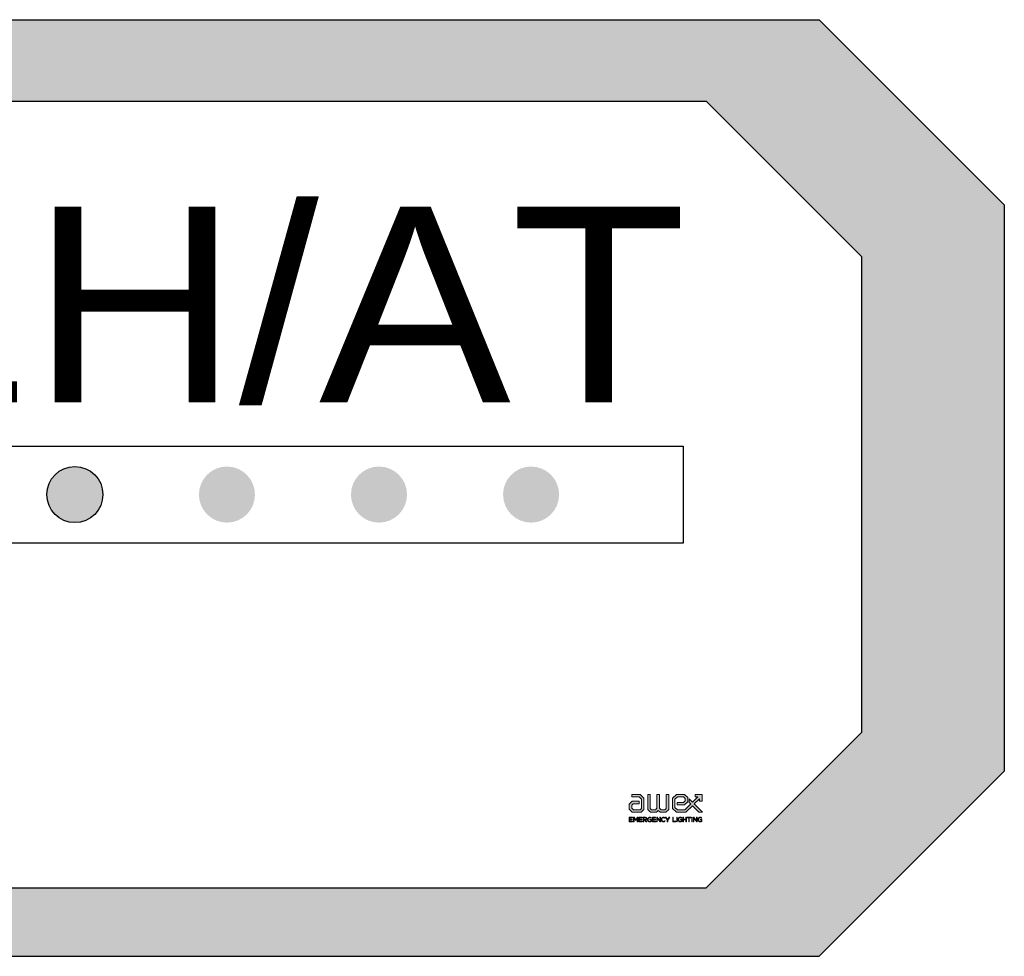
# Model space of a CAD drawing. Header units: centimetres. Extents: x -16053 to 7031, y -7778 to 254.
# Tile 66 of 256: x -13538 to -13518, y -2378 to -2359. Entities that reach past the tile are written whole.
import ezdxf
from ezdxf.enums import TextEntityAlignment as Align

# ---------------------------------------------------------------- set-up
doc = ezdxf.new("R2010")
doc.units = ezdxf.units.CM
doc.header["$MEASUREMENT"] = 0
doc.layers.add('AX - ADRESACJA', color=4, linetype='CONTINUOUS', lineweight=5)
doc.layers.add('AX - OPRAWY  EWAKUACYJNE', color=1, linetype='CONTINUOUS')
doc.layers.add('OPISY ELEKTRYCZNE', color=120, linetype='CONTINUOUS')
doc.styles.add('RNN', font='txt', dxfattribs={"width": 1.1})
doc.styles.add('ROMANS', font='simplex.shx', dxfattribs={"width": 0.8})

# ---------------------------------------------------------------- blocks, each defined once
blk = doc.blocks.new('AX - OPRAWY')
at = {"layer": 'AX - OPRAWY  EWAKUACYJNE', "lineweight": 5}
for points in [[(2911.65, 462.419), (2911.65, 462.272), (2912.067, 462.272), (2912.209, 462.136), (2912.209, 461.594), (2912.135, 461.524), (2911.736, 461.524), (2911.647, 461.621), (2911.647, 461.789), (2911.732, 461.876), (2912.069, 461.876), (2912.069, 462.023), (2911.671, 462.023), (2911.5, 461.849), (2911.501, 461.564), (2911.671, 461.377), (2912.193, 461.377), (2912.356, 461.53), (2912.356, 462.199), (2912.126, 462.419)], [(2913.652, 461.593), (2913.578, 461.524), (2913.354, 461.523), (2913.262, 461.608), (2913.262, 462.419), (2913.115, 462.419), (2913.115, 461.608), (2913.027, 461.523), (2912.799, 461.524), (2912.725, 461.593), (2912.725, 462.419), (2912.578, 462.419), (2912.578, 461.529), (2912.742, 461.377), (2913.085, 461.377), (2913.188, 461.476), (2913.296, 461.377), (2913.635, 461.377), (2913.799, 461.529), (2913.799, 462.419), (2913.652, 462.419)], [(2915.189, 461.963), (2914.993, 462.159), (2914.993, 461.951), (2915.085, 461.859), (2914.748, 461.523), (2914.307, 461.524), (2914.165, 461.66), (2914.165, 462.136), (2914.307, 462.272), (2914.667, 462.272), (2914.77, 462.175), (2914.771, 462.04), (2914.671, 461.954), (2914.305, 461.954), (2914.305, 461.807), (2914.732, 461.807), (2914.918, 461.98), (2914.918, 462.233), (2914.732, 462.419), (2914.248, 462.419), (2914.018, 462.198), (2914.018, 461.597), (2914.249, 461.377), (2914.809, 461.377), (2915.189, 461.755), (2915.568, 461.377), (2915.774, 461.377), (2915.293, 461.859), (2915.601, 462.168), (2915.601, 462.018), (2915.748, 462.018), (2915.748, 462.419), (2915.343, 462.419), (2915.343, 462.272), (2915.497, 462.272)], [(2915.748, 462.018), (2915.748, 462.419), (2915.343, 462.419), (2915.343, 462.272), (2915.497, 462.272), (2915.189, 461.963), (2914.993, 462.159), (2914.993, 461.951), (2915.085, 461.859), (2914.748, 461.523), (2914.307, 461.524), (2914.165, 461.66), (2914.165, 462.136), (2914.307, 462.272), (2914.667, 462.272), (2914.77, 462.175), (2914.771, 462.04), (2914.671, 461.954), (2914.305, 461.954), (2914.305, 461.807), (2914.732, 461.807), (2914.918, 461.98), (2914.918, 462.233), (2914.732, 462.419), (2914.248, 462.419), (2914.018, 462.198), (2914.018, 461.597), (2914.249, 461.377), (2914.809, 461.377), (2915.189, 461.755), (2915.568, 461.377), (2915.774, 461.377), (2915.293, 461.859), (2915.601, 462.168), (2915.601, 462.018)], [(2911.499, 461.079), (2911.687, 461.079), (2911.687, 461.053), (2911.528, 461.053), (2911.528, 460.964), (2911.67, 460.964), (2911.67, 460.937), (2911.528, 460.937), (2911.528, 460.846), (2911.689, 460.846), (2911.689, 460.819), (2911.499, 460.819)], [(2911.748, 461.079), (2911.778, 461.079), (2911.873, 460.937), (2911.968, 461.079), (2911.997, 461.079), (2911.997, 460.819), (2911.968, 460.819), (2911.968, 461.03), (2911.873, 460.89), (2911.872, 460.89), (2911.777, 461.03), (2911.777, 460.819), (2911.748, 460.819)], [(2912.063, 461.079), (2912.252, 461.079), (2912.252, 461.053), (2912.093, 461.053), (2912.093, 460.964), (2912.235, 460.964), (2912.235, 460.937), (2912.093, 460.937), (2912.093, 460.846), (2912.253, 460.846), (2912.253, 460.819), (2912.063, 460.819)], [(2912.562, 460.948), (2912.562, 460.949), (2912.562, 460.956), (2912.563, 460.962), (2912.564, 460.969), (2912.565, 460.975), (2912.566, 460.982), (2912.568, 460.988), (2912.569, 460.994), (2912.572, 461), (2912.574, 461.006), (2912.577, 461.012), (2912.58, 461.018), (2912.583, 461.023), (2912.586, 461.028), (2912.59, 461.034), (2912.594, 461.038), (2912.598, 461.043), (2912.603, 461.048), (2912.607, 461.052), (2912.612, 461.056), (2912.617, 461.06), (2912.622, 461.063), (2912.628, 461.067), (2912.634, 461.07), (2912.639, 461.073), (2912.645, 461.075), (2912.652, 461.077), (2912.658, 461.079), (2912.665, 461.081), (2912.672, 461.082), (2912.678, 461.083), (2912.685, 461.083), (2912.693, 461.084), (2912.701, 461.083), (2912.708, 461.083), (2912.716, 461.082), (2912.723, 461.081), (2912.729, 461.08), (2912.736, 461.079), (2912.742, 461.077), (2912.748, 461.075), (2912.754, 461.072), (2912.759, 461.07), (2912.764, 461.067), (2912.77, 461.064), (2912.775, 461.061), (2912.78, 461.057), (2912.785, 461.053), (2912.79, 461.049), (2912.771, 461.027), (2912.767, 461.03), (2912.763, 461.033), (2912.759, 461.036), (2912.755, 461.039), (2912.751, 461.042), (2912.747, 461.044), (2912.742, 461.046), (2912.738, 461.048), (2912.733, 461.05), (2912.728, 461.052), (2912.722, 461.053), (2912.717, 461.054), (2912.711, 461.055), (2912.705, 461.056), (2912.698, 461.057), (2912.692, 461.057), (2912.686, 461.057), (2912.681, 461.056), (2912.676, 461.055), (2912.671, 461.054), (2912.666, 461.053), (2912.661, 461.052), (2912.656, 461.05), (2912.652, 461.048), (2912.647, 461.046), (2912.643, 461.043), (2912.639, 461.041), (2912.635, 461.038), (2912.631, 461.035), (2912.627, 461.032), (2912.624, 461.028), (2912.62, 461.025), (2912.617, 461.021), (2912.614, 461.017), (2912.611, 461.013), (2912.609, 461.009), (2912.606, 461.005), (2912.604, 461), (2912.602, 460.996), (2912.6, 460.991), (2912.598, 460.986), (2912.597, 460.981), (2912.596, 460.976), (2912.595, 460.971), (2912.594, 460.966), (2912.593, 460.961), (2912.593, 460.955), (2912.593, 460.95), (2912.593, 460.949), (2912.593, 460.943), (2912.593, 460.938), (2912.594, 460.932), (2912.595, 460.927), (2912.595, 460.921), (2912.597, 460.916), (2912.598, 460.911), (2912.6, 460.906), (2912.602, 460.901), (2912.604, 460.896), (2912.606, 460.892), (2912.608, 460.888), (2912.611, 460.883), (2912.614, 460.879), (2912.617, 460.875), (2912.62, 460.872), (2912.624, 460.868), (2912.627, 460.865), (2912.631, 460.862), (2912.635, 460.859), (2912.639, 460.856), (2912.644, 460.853), (2912.648, 460.851), (2912.653, 460.849), (2912.658, 460.847), (2912.663, 460.845), (2912.668, 460.844), (2912.673, 460.843), (2912.678, 460.842), (2912.684, 460.841), (2912.69, 460.841), (2912.696, 460.841), (2912.701, 460.841), (2912.707, 460.841), (2912.712, 460.842), (2912.717, 460.843), (2912.723, 460.844), (2912.728, 460.845), (2912.733, 460.847), (2912.738, 460.848), (2912.742, 460.85), (2912.747, 460.852), (2912.751, 460.855), (2912.756, 460.857), (2912.76, 460.859), (2912.764, 460.862), (2912.767, 460.864), (2912.771, 460.867), (2912.771, 460.931), (2912.692, 460.931), (2912.692, 460.958), (2912.799, 460.958), (2912.799, 460.854), (2912.794, 460.85), (2912.789, 460.846), (2912.784, 460.843), (2912.779, 460.839), (2912.773, 460.836), (2912.767, 460.832), (2912.761, 460.829), (2912.754, 460.826), (2912.747, 460.824), (2912.74, 460.821), (2912.733, 460.819), (2912.726, 460.818), (2912.719, 460.816), (2912.711, 460.815), (2912.703, 460.815), (2912.694, 460.814), (2912.687, 460.815), (2912.68, 460.815), (2912.672, 460.816), (2912.665, 460.817), (2912.659, 460.819), (2912.652, 460.82), (2912.646, 460.822), (2912.639, 460.825), (2912.633, 460.828), (2912.628, 460.83), (2912.622, 460.834), (2912.617, 460.837), (2912.612, 460.841), (2912.607, 460.845), (2912.602, 460.849), (2912.598, 460.853), (2912.594, 460.858), (2912.59, 460.863), (2912.586, 460.868), (2912.583, 460.873), (2912.579, 460.879), (2912.576, 460.884), (2912.574, 460.89), (2912.571, 460.896), (2912.569, 460.902), (2912.567, 460.908), (2912.566, 460.915), (2912.564, 460.921), (2912.564, 460.928), (2912.563, 460.935), (2912.562, 460.941)], [(2912.85, 461.079), (2913.039, 461.079), (2913.039, 461.053), (2912.88, 461.053), (2912.88, 460.964), (2913.022, 460.964), (2913.022, 460.937), (2912.88, 460.937), (2912.88, 460.846), (2913.04, 460.846), (2913.04, 460.819), (2912.85, 460.819)], [(2913.1, 461.079), (2913.127, 461.079), (2913.291, 460.871), (2913.291, 461.079), (2913.32, 461.079), (2913.32, 460.819), (2913.296, 460.819), (2913.128, 461.032), (2913.128, 460.819), (2913.1, 460.819)], [(2913.36, 460.948), (2913.36, 460.949), (2913.36, 460.956), (2913.36, 460.963), (2913.361, 460.969), (2913.362, 460.976), (2913.363, 460.983), (2913.365, 460.989), (2913.367, 460.995), (2913.369, 461.001), (2913.372, 461.007), (2913.375, 461.013), (2913.378, 461.019), (2913.381, 461.024), (2913.385, 461.029), (2913.388, 461.034), (2913.393, 461.039), (2913.397, 461.044), (2913.401, 461.048), (2913.406, 461.053), (2913.411, 461.057), (2913.416, 461.061), (2913.421, 461.064), (2913.427, 461.067), (2913.432, 461.07), (2913.438, 461.073), (2913.444, 461.075), (2913.451, 461.078), (2913.457, 461.079), (2913.464, 461.081), (2913.47, 461.082), (2913.477, 461.083), (2913.484, 461.083), (2913.491, 461.084), (2913.5, 461.083), (2913.508, 461.083), (2913.516, 461.082), (2913.524, 461.081), (2913.53, 461.079), (2913.537, 461.077), (2913.544, 461.075), (2913.55, 461.072), (2913.556, 461.069), (2913.562, 461.066), (2913.567, 461.063), (2913.573, 461.059), (2913.578, 461.055), (2913.583, 461.051), (2913.588, 461.047), (2913.593, 461.042), (2913.573, 461.021), (2913.569, 461.025), (2913.564, 461.028), (2913.56, 461.032), (2913.556, 461.035), (2913.551, 461.038), (2913.546, 461.041), (2913.542, 461.044), (2913.537, 461.047), (2913.532, 461.049), (2913.526, 461.051), (2913.521, 461.053), (2913.515, 461.054), (2913.51, 461.055), (2913.504, 461.056), (2913.497, 461.057), (2913.491, 461.057), (2913.486, 461.057), (2913.48, 461.056), (2913.475, 461.055), (2913.47, 461.054), (2913.465, 461.053), (2913.46, 461.052), (2913.455, 461.05), (2913.451, 461.048), (2913.446, 461.046), (2913.442, 461.044), (2913.438, 461.041), (2913.434, 461.039), (2913.43, 461.036), (2913.426, 461.032), (2913.422, 461.029), (2913.419, 461.026), (2913.416, 461.022), (2913.413, 461.018), (2913.41, 461.014), (2913.407, 461.01), (2913.404, 461.005), (2913.402, 461.001), (2913.4, 460.996), (2913.398, 460.992), (2913.396, 460.987), (2913.394, 460.982), (2913.393, 460.977), (2913.392, 460.972), (2913.391, 460.966), (2913.391, 460.961), (2913.39, 460.956), (2913.39, 460.95), (2913.39, 460.949), (2913.39, 460.943), (2913.391, 460.938), (2913.391, 460.933), (2913.392, 460.927), (2913.393, 460.922), (2913.394, 460.917), (2913.396, 460.912), (2913.398, 460.907), (2913.4, 460.902), (2913.402, 460.898), (2913.404, 460.893), (2913.407, 460.889), (2913.41, 460.884), (2913.413, 460.88), (2913.416, 460.876), (2913.419, 460.873), (2913.423, 460.869), (2913.426, 460.866), (2913.43, 460.863), (2913.434, 460.86), (2913.438, 460.857), (2913.442, 460.854), (2913.447, 460.852), (2913.451, 460.85), (2913.456, 460.848), (2913.46, 460.846), (2913.465, 460.845), (2913.47, 460.844), (2913.475, 460.843), (2913.48, 460.842), (2913.486, 460.842), (2913.491, 460.842), (2913.498, 460.842), (2913.504, 460.842), (2913.51, 460.843), (2913.515, 460.844), (2913.521, 460.845), (2913.527, 460.847), (2913.532, 460.849), (2913.537, 460.852), (2913.542, 460.854), (2913.547, 460.857), (2913.552, 460.86), (2913.556, 460.863), (2913.561, 460.867), (2913.566, 460.871), (2913.57, 460.875), (2913.575, 460.879), (2913.594, 460.86), (2913.589, 460.855), (2913.584, 460.85), (2913.579, 460.846), (2913.573, 460.841), (2913.568, 460.837), (2913.562, 460.834), (2913.556, 460.83), (2913.55, 460.827), (2913.543, 460.824), (2913.537, 460.822), (2913.53, 460.82), (2913.522, 460.818), (2913.515, 460.816), (2913.507, 460.815), (2913.499, 460.815), (2913.49, 460.814), (2913.483, 460.815), (2913.476, 460.815), (2913.47, 460.816), (2913.463, 460.817), (2913.456, 460.819), (2913.45, 460.82), (2913.444, 460.822), (2913.438, 460.825), (2913.432, 460.828), (2913.427, 460.83), (2913.421, 460.834), (2913.416, 460.837), (2913.411, 460.841), (2913.406, 460.845), (2913.401, 460.849), (2913.397, 460.853), (2913.393, 460.858), (2913.389, 460.863), (2913.385, 460.868), (2913.381, 460.873), (2913.378, 460.879), (2913.375, 460.884), (2913.372, 460.89), (2913.369, 460.896), (2913.367, 460.902), (2913.365, 460.908), (2913.363, 460.915), (2913.362, 460.921), (2913.361, 460.928), (2913.36, 460.934), (2913.36, 460.941)], [(2913.72, 460.922), (2913.611, 461.079), (2913.647, 461.079), (2913.735, 460.949), (2913.823, 461.079), (2913.858, 461.079), (2913.75, 460.922), (2913.75, 460.819), (2913.72, 460.819)], [(2914.038, 461.079), (2914.068, 461.079), (2914.068, 460.846), (2914.214, 460.846), (2914.214, 460.819), (2914.038, 460.819)], [(2914.271, 461.079), (2914.3, 461.079), (2914.3, 460.819), (2914.271, 460.819)], [(2914.343, 460.948), (2914.343, 460.949), (2914.343, 460.956), (2914.344, 460.962), (2914.345, 460.969), (2914.346, 460.975), (2914.347, 460.982), (2914.349, 460.988), (2914.35, 460.994), (2914.353, 461), (2914.355, 461.006), (2914.358, 461.012), (2914.361, 461.018), (2914.364, 461.023), (2914.367, 461.028), (2914.371, 461.034), (2914.375, 461.038), (2914.379, 461.043), (2914.384, 461.048), (2914.388, 461.052), (2914.393, 461.056), (2914.398, 461.06), (2914.403, 461.063), (2914.409, 461.067), (2914.415, 461.07), (2914.42, 461.073), (2914.426, 461.075), (2914.433, 461.077), (2914.439, 461.079), (2914.446, 461.081), (2914.452, 461.082), (2914.459, 461.083), (2914.466, 461.083), (2914.474, 461.084), (2914.482, 461.083), (2914.489, 461.083), (2914.497, 461.082), (2914.504, 461.081), (2914.51, 461.08), (2914.517, 461.079), (2914.523, 461.077), (2914.529, 461.075), (2914.534, 461.072), (2914.54, 461.07), (2914.545, 461.067), (2914.551, 461.064), (2914.556, 461.061), (2914.561, 461.057), (2914.566, 461.053), (2914.571, 461.049), (2914.552, 461.027), (2914.548, 461.03), (2914.544, 461.033), (2914.54, 461.036), (2914.536, 461.039), (2914.532, 461.042), (2914.528, 461.044), (2914.523, 461.046), (2914.518, 461.048), (2914.514, 461.05), (2914.509, 461.052), (2914.503, 461.053), (2914.498, 461.054), (2914.492, 461.055), (2914.486, 461.056), (2914.479, 461.057), (2914.472, 461.057), (2914.467, 461.057), (2914.462, 461.056), (2914.457, 461.055), (2914.452, 461.054), (2914.447, 461.053), (2914.442, 461.052), (2914.437, 461.05), (2914.433, 461.048), (2914.428, 461.046), (2914.424, 461.043), (2914.42, 461.041), (2914.416, 461.038), (2914.412, 461.035), (2914.408, 461.032), (2914.405, 461.028), (2914.401, 461.025), (2914.398, 461.021), (2914.395, 461.017), (2914.392, 461.013), (2914.39, 461.009), (2914.387, 461.005), (2914.385, 461), (2914.383, 460.996), (2914.381, 460.991), (2914.379, 460.986), (2914.378, 460.981), (2914.377, 460.976), (2914.376, 460.971), (2914.375, 460.966), (2914.374, 460.961), (2914.374, 460.955), (2914.374, 460.95), (2914.374, 460.949), (2914.374, 460.943), (2914.374, 460.938), (2914.375, 460.932), (2914.376, 460.927), (2914.376, 460.921), (2914.378, 460.916), (2914.379, 460.911), (2914.381, 460.906), (2914.383, 460.901), (2914.385, 460.896), (2914.387, 460.892), (2914.389, 460.888), (2914.392, 460.883), (2914.395, 460.879), (2914.398, 460.875), (2914.401, 460.872), (2914.405, 460.868), (2914.408, 460.865), (2914.412, 460.862), (2914.416, 460.859), (2914.42, 460.856), (2914.425, 460.853), (2914.429, 460.851), (2914.434, 460.849), (2914.439, 460.847), (2914.444, 460.845), (2914.449, 460.844), (2914.454, 460.843), (2914.459, 460.842), (2914.465, 460.841), (2914.471, 460.841), (2914.476, 460.841), (2914.482, 460.841), (2914.488, 460.841), (2914.493, 460.842), (2914.498, 460.843), (2914.503, 460.844), (2914.509, 460.845), (2914.514, 460.847), (2914.519, 460.848), (2914.523, 460.85), (2914.528, 460.852), (2914.532, 460.855), (2914.537, 460.857), (2914.541, 460.859), (2914.545, 460.862), (2914.548, 460.864), (2914.552, 460.867), (2914.552, 460.931), (2914.472, 460.931), (2914.472, 460.958), (2914.58, 460.958), (2914.58, 460.854), (2914.575, 460.85), (2914.57, 460.846), (2914.565, 460.843), (2914.56, 460.839), (2914.554, 460.836), (2914.548, 460.832), (2914.542, 460.829), (2914.535, 460.826), (2914.528, 460.824), (2914.521, 460.821), (2914.514, 460.819), (2914.507, 460.818), (2914.499, 460.816), (2914.491, 460.815), (2914.484, 460.815), (2914.475, 460.814), (2914.468, 460.815), (2914.46, 460.815), (2914.453, 460.816), (2914.446, 460.817), (2914.44, 460.819), (2914.433, 460.82), (2914.427, 460.822), (2914.42, 460.825), (2914.414, 460.828), (2914.409, 460.83), (2914.403, 460.834), (2914.398, 460.837), (2914.393, 460.841), (2914.388, 460.845), (2914.383, 460.849), (2914.379, 460.853), (2914.374, 460.858), (2914.37, 460.863), (2914.367, 460.868), (2914.363, 460.873), (2914.36, 460.879), (2914.357, 460.884), (2914.355, 460.89), (2914.352, 460.896), (2914.35, 460.902), (2914.348, 460.908), (2914.347, 460.915), (2914.345, 460.921), (2914.345, 460.928), (2914.344, 460.935), (2914.343, 460.941)], [(2914.631, 461.079), (2914.661, 461.079), (2914.661, 460.964), (2914.811, 460.964), (2914.811, 461.079), (2914.84, 461.079), (2914.84, 460.819), (2914.811, 460.819), (2914.811, 460.936), (2914.661, 460.936), (2914.661, 460.819), (2914.631, 460.819)], [(2914.975, 461.052), (2914.888, 461.052), (2914.888, 461.079), (2915.093, 461.079), (2915.093, 461.052), (2915.005, 461.052), (2915.005, 460.819), (2914.975, 460.819)], [(2915.15, 461.079), (2915.179, 461.079), (2915.179, 460.819), (2915.15, 460.819)], [(2915.241, 461.079), (2915.268, 461.079), (2915.432, 460.871), (2915.432, 461.079), (2915.461, 461.079), (2915.461, 460.819), (2915.437, 460.819), (2915.269, 461.032), (2915.269, 460.819), (2915.241, 460.819)], [(2915.508, 460.948), (2915.508, 460.949), (2915.508, 460.956), (2915.509, 460.962), (2915.51, 460.969), (2915.511, 460.975), (2915.512, 460.982), (2915.514, 460.988), (2915.516, 460.994), (2915.518, 461), (2915.52, 461.006), (2915.523, 461.012), (2915.526, 461.018), (2915.529, 461.023), (2915.532, 461.028), (2915.536, 461.034), (2915.54, 461.038), (2915.544, 461.043), (2915.549, 461.048), (2915.553, 461.052), (2915.558, 461.056), (2915.563, 461.06), (2915.568, 461.063), (2915.574, 461.067), (2915.58, 461.07), (2915.585, 461.073), (2915.591, 461.075), (2915.598, 461.077), (2915.604, 461.079), (2915.611, 461.081), (2915.618, 461.082), (2915.625, 461.083), (2915.631, 461.083), (2915.639, 461.084), (2915.647, 461.083), (2915.654, 461.083), (2915.662, 461.082), (2915.669, 461.081), (2915.676, 461.08), (2915.682, 461.079), (2915.688, 461.077), (2915.694, 461.075), (2915.7, 461.072), (2915.705, 461.07), (2915.711, 461.067), (2915.716, 461.064), (2915.721, 461.061), (2915.726, 461.057), (2915.731, 461.053), (2915.736, 461.049), (2915.717, 461.027), (2915.713, 461.03), (2915.709, 461.033), (2915.705, 461.036), (2915.701, 461.039), (2915.697, 461.042), (2915.693, 461.044), (2915.688, 461.046), (2915.684, 461.048), (2915.679, 461.05), (2915.674, 461.052), (2915.668, 461.053), (2915.663, 461.054), (2915.657, 461.055), (2915.651, 461.056), (2915.644, 461.057), (2915.638, 461.057), (2915.632, 461.057), (2915.627, 461.056), (2915.622, 461.055), (2915.617, 461.054), (2915.612, 461.053), (2915.607, 461.052), (2915.602, 461.05), (2915.598, 461.048), (2915.594, 461.046), (2915.589, 461.043), (2915.585, 461.041), (2915.581, 461.038), (2915.577, 461.035), (2915.573, 461.032), (2915.57, 461.028), (2915.567, 461.025), (2915.563, 461.021), (2915.56, 461.017), (2915.557, 461.013), (2915.555, 461.009), (2915.552, 461.005), (2915.55, 461), (2915.548, 460.996), (2915.546, 460.991), (2915.544, 460.986), (2915.543, 460.981), (2915.542, 460.976), (2915.541, 460.971), (2915.54, 460.966), (2915.539, 460.961), (2915.539, 460.955), (2915.539, 460.95), (2915.539, 460.949), (2915.539, 460.943), (2915.539, 460.938), (2915.54, 460.932), (2915.541, 460.927), (2915.541, 460.921), (2915.543, 460.916), (2915.544, 460.911), (2915.546, 460.906), (2915.548, 460.901), (2915.55, 460.896), (2915.552, 460.892), (2915.555, 460.888), (2915.557, 460.883), (2915.56, 460.879), (2915.563, 460.875), (2915.567, 460.872), (2915.57, 460.868), (2915.573, 460.865), (2915.577, 460.862), (2915.581, 460.859), (2915.585, 460.856), (2915.59, 460.853), (2915.594, 460.851), (2915.599, 460.849), (2915.604, 460.847), (2915.609, 460.845), (2915.614, 460.844), (2915.619, 460.843), (2915.625, 460.842), (2915.63, 460.841), (2915.636, 460.841), (2915.642, 460.841), (2915.647, 460.841), (2915.653, 460.841), (2915.658, 460.842), (2915.664, 460.843), (2915.669, 460.844), (2915.674, 460.845), (2915.679, 460.847), (2915.684, 460.848), (2915.688, 460.85), (2915.693, 460.852), (2915.697, 460.855), (2915.702, 460.857), (2915.706, 460.859), (2915.71, 460.862), (2915.713, 460.864), (2915.717, 460.867), (2915.717, 460.931), (2915.638, 460.931), (2915.638, 460.958), (2915.745, 460.958), (2915.745, 460.854), (2915.74, 460.85), (2915.735, 460.846), (2915.73, 460.843), (2915.725, 460.839), (2915.719, 460.836), (2915.713, 460.832), (2915.707, 460.829), (2915.7, 460.826), (2915.693, 460.824), (2915.686, 460.821), (2915.679, 460.819), (2915.672, 460.818), (2915.664, 460.816), (2915.657, 460.815), (2915.649, 460.815), (2915.641, 460.814), (2915.633, 460.815), (2915.626, 460.815), (2915.618, 460.816), (2915.611, 460.817), (2915.604, 460.819), (2915.598, 460.82), (2915.592, 460.822), (2915.585, 460.825), (2915.579, 460.828), (2915.574, 460.83), (2915.568, 460.834), (2915.563, 460.837), (2915.558, 460.841), (2915.553, 460.845), (2915.548, 460.849), (2915.544, 460.853), (2915.54, 460.858), (2915.536, 460.863), (2915.532, 460.868), (2915.529, 460.873), (2915.525, 460.879), (2915.522, 460.884), (2915.52, 460.89), (2915.517, 460.896), (2915.515, 460.902), (2915.513, 460.908), (2915.512, 460.915), (2915.51, 460.921), (2915.51, 460.928), (2915.509, 460.935), (2915.508, 460.941)]]:
    blk.add_hatch(color=251, dxfattribs=at).paths.add_polyline_path(points)
h = blk.add_hatch(color=251, dxfattribs=at)
h.paths.add_polyline_path([(2912.313, 461.079), (2912.425, 461.079), (2912.431, 461.079), (2912.436, 461.079), (2912.442, 461.078), (2912.447, 461.078), (2912.453, 461.077), (2912.458, 461.075), (2912.463, 461.074), (2912.467, 461.072), (2912.472, 461.071), (2912.476, 461.069), (2912.48, 461.066), (2912.485, 461.064), (2912.489, 461.062), (2912.492, 461.059), (2912.495, 461.056), (2912.499, 461.053), (2912.501, 461.051), (2912.503, 461.048), (2912.505, 461.046), (2912.507, 461.043), (2912.509, 461.04), (2912.51, 461.037), (2912.512, 461.034), (2912.513, 461.031), (2912.514, 461.027), (2912.515, 461.024), (2912.517, 461.02), (2912.517, 461.017), (2912.518, 461.013), (2912.518, 461.009), (2912.518, 461.006), (2912.519, 461.002), (2912.519, 461.001), (2912.518, 460.997), (2912.518, 460.993), (2912.518, 460.989), (2912.517, 460.986), (2912.517, 460.982), (2912.515, 460.979), (2912.514, 460.975), (2912.513, 460.972), (2912.512, 460.969), (2912.51, 460.966), (2912.509, 460.963), (2912.507, 460.96), (2912.505, 460.957), (2912.503, 460.955), (2912.501, 460.952), (2912.499, 460.95), (2912.496, 460.948), (2912.494, 460.945), (2912.491, 460.943), (2912.488, 460.941), (2912.486, 460.939), (2912.482, 460.938), (2912.479, 460.936), (2912.476, 460.934), (2912.47, 460.931), (2912.463, 460.929), (2912.455, 460.927), (2912.448, 460.925), (2912.528, 460.819), (2912.492, 460.819), (2912.416, 460.92), (2912.342, 460.92), (2912.342, 460.819), (2912.313, 460.819)])
h.paths.add_polyline_path([(2912.422, 460.946), (2912.429, 460.947), (2912.436, 460.948), (2912.443, 460.949), (2912.449, 460.95), (2912.452, 460.951), (2912.455, 460.952), (2912.458, 460.953), (2912.46, 460.955), (2912.463, 460.956), (2912.465, 460.957), (2912.468, 460.959), (2912.47, 460.961), (2912.472, 460.962), (2912.474, 460.964), (2912.476, 460.966), (2912.478, 460.968), (2912.48, 460.97), (2912.481, 460.973), (2912.483, 460.975), (2912.484, 460.977), (2912.485, 460.98), (2912.486, 460.983), (2912.487, 460.985), (2912.488, 460.988), (2912.488, 460.991), (2912.489, 460.994), (2912.489, 460.997), (2912.489, 461), (2912.489, 461.001), (2912.489, 461.004), (2912.489, 461.007), (2912.488, 461.009), (2912.488, 461.012), (2912.487, 461.015), (2912.486, 461.018), (2912.485, 461.02), (2912.485, 461.022), (2912.483, 461.025), (2912.482, 461.027), (2912.48, 461.029), (2912.479, 461.031), (2912.477, 461.033), (2912.475, 461.035), (2912.474, 461.037), (2912.471, 461.038), (2912.469, 461.04), (2912.467, 461.042), (2912.464, 461.043), (2912.462, 461.044), (2912.456, 461.047), (2912.451, 461.048), (2912.444, 461.05), (2912.437, 461.051), (2912.43, 461.052), (2912.422, 461.052), (2912.342, 461.052), (2912.342, 460.946)], flags=16)
at = {"layer": 'AX - OPRAWY  EWAKUACYJNE', "color": 251, "lineweight": 5}
for points in [[(2911.65, 462.419), (2911.65, 462.272), (2912.067, 462.272), (2912.209, 462.136), (2912.209, 461.594), (2912.135, 461.524), (2911.736, 461.524), (2911.647, 461.621), (2911.647, 461.789), (2911.732, 461.876), (2912.069, 461.876), (2912.069, 462.023), (2911.671, 462.023), (2911.5, 461.849), (2911.501, 461.564), (2911.671, 461.377), (2912.193, 461.377), (2912.356, 461.53), (2912.356, 462.199), (2912.126, 462.419), (2911.65, 462.419)], [(2913.652, 461.593), (2913.578, 461.524), (2913.354, 461.523), (2913.262, 461.608), (2913.262, 462.419), (2913.115, 462.419), (2913.115, 461.608), (2913.027, 461.523), (2912.799, 461.524), (2912.725, 461.593), (2912.725, 462.419), (2912.578, 462.419), (2912.578, 461.529), (2912.742, 461.377), (2913.085, 461.377), (2913.188, 461.476), (2913.296, 461.377), (2913.635, 461.377), (2913.799, 461.529), (2913.799, 462.419), (2913.652, 462.419), (2913.652, 461.593)], [(2915.748, 462.018), (2915.748, 462.419), (2915.343, 462.419), (2915.343, 462.272), (2915.497, 462.272), (2915.189, 461.963), (2914.993, 462.159), (2914.993, 461.951), (2915.085, 461.859), (2914.748, 461.523), (2914.307, 461.524), (2914.165, 461.66), (2914.165, 462.136), (2914.307, 462.272), (2914.667, 462.272), (2914.77, 462.175), (2914.771, 462.04), (2914.671, 461.954), (2914.305, 461.954), (2914.305, 461.807), (2914.732, 461.807), (2914.918, 461.98), (2914.918, 462.233), (2914.732, 462.419), (2914.248, 462.419), (2914.018, 462.198), (2914.018, 461.597), (2914.249, 461.377), (2914.809, 461.377), (2915.189, 461.755), (2915.568, 461.377), (2915.774, 461.377), (2915.293, 461.859), (2915.601, 462.168), (2915.601, 462.018), (2915.748, 462.018)], [(2911.499, 461.079), (2911.687, 461.079), (2911.687, 461.053), (2911.528, 461.053), (2911.528, 460.964), (2911.67, 460.964), (2911.67, 460.937), (2911.528, 460.937), (2911.528, 460.846), (2911.689, 460.846), (2911.689, 460.819), (2911.499, 460.819), (2911.499, 461.079)], [(2911.748, 461.079), (2911.778, 461.079), (2911.873, 460.937), (2911.968, 461.079), (2911.997, 461.079), (2911.997, 460.819), (2911.968, 460.819), (2911.968, 461.03), (2911.873, 460.89), (2911.872, 460.89), (2911.777, 461.03), (2911.777, 460.819), (2911.748, 460.819), (2911.748, 461.079)], [(2912.063, 461.079), (2912.252, 461.079), (2912.252, 461.053), (2912.093, 461.053), (2912.093, 460.964), (2912.235, 460.964), (2912.235, 460.937), (2912.093, 460.937), (2912.093, 460.846), (2912.253, 460.846), (2912.253, 460.819), (2912.063, 460.819), (2912.063, 461.079)], [(2912.313, 461.079), (2912.425, 461.079), (2912.431, 461.079), (2912.436, 461.079), (2912.442, 461.078), (2912.447, 461.078), (2912.453, 461.077), (2912.458, 461.075), (2912.463, 461.074), (2912.467, 461.072), (2912.472, 461.071), (2912.476, 461.069), (2912.48, 461.066), (2912.485, 461.064), (2912.489, 461.062), (2912.492, 461.059), (2912.495, 461.056), (2912.499, 461.053), (2912.501, 461.051), (2912.503, 461.048), (2912.505, 461.046), (2912.507, 461.043), (2912.509, 461.04), (2912.51, 461.037), (2912.512, 461.034), (2912.513, 461.031), (2912.514, 461.027), (2912.515, 461.024), (2912.517, 461.02), (2912.517, 461.017), (2912.518, 461.013), (2912.518, 461.009), (2912.518, 461.006), (2912.519, 461.002), (2912.519, 461.001), (2912.518, 460.997), (2912.518, 460.993), (2912.518, 460.989), (2912.517, 460.986), (2912.517, 460.982), (2912.515, 460.979), (2912.514, 460.975), (2912.513, 460.972), (2912.512, 460.969), (2912.51, 460.966), (2912.509, 460.963), (2912.507, 460.96), (2912.505, 460.957), (2912.503, 460.955), (2912.501, 460.952), (2912.499, 460.95), (2912.496, 460.948), (2912.494, 460.945), (2912.491, 460.943), (2912.488, 460.941), (2912.486, 460.939), (2912.482, 460.938), (2912.479, 460.936), (2912.476, 460.934), (2912.47, 460.931), (2912.463, 460.929), (2912.455, 460.927), (2912.448, 460.925), (2912.528, 460.819), (2912.492, 460.819), (2912.416, 460.92), (2912.342, 460.92), (2912.342, 460.819), (2912.313, 460.819), (2912.313, 461.079)], [(2912.422, 460.946), (2912.429, 460.947), (2912.436, 460.948), (2912.443, 460.949), (2912.449, 460.95), (2912.452, 460.951), (2912.455, 460.952), (2912.458, 460.953), (2912.46, 460.955), (2912.463, 460.956), (2912.465, 460.957), (2912.468, 460.959), (2912.47, 460.961), (2912.472, 460.962), (2912.474, 460.964), (2912.476, 460.966), (2912.478, 460.968), (2912.48, 460.97), (2912.481, 460.973), (2912.483, 460.975), (2912.484, 460.977), (2912.485, 460.98), (2912.486, 460.983), (2912.487, 460.985), (2912.488, 460.988), (2912.488, 460.991), (2912.489, 460.994), (2912.489, 460.997), (2912.489, 461), (2912.489, 461.001), (2912.489, 461.004), (2912.489, 461.007), (2912.488, 461.009), (2912.488, 461.012), (2912.487, 461.015), (2912.486, 461.018), (2912.485, 461.02), (2912.485, 461.022), (2912.483, 461.025), (2912.482, 461.027), (2912.48, 461.029), (2912.479, 461.031), (2912.477, 461.033), (2912.475, 461.035), (2912.474, 461.037), (2912.471, 461.038), (2912.469, 461.04), (2912.467, 461.042), (2912.464, 461.043), (2912.462, 461.044), (2912.456, 461.047), (2912.451, 461.048), (2912.444, 461.05), (2912.437, 461.051), (2912.43, 461.052), (2912.422, 461.052), (2912.342, 461.052), (2912.342, 460.946), (2912.422, 460.946)], [(2912.562, 460.948), (2912.562, 460.949), (2912.562, 460.956), (2912.563, 460.962), (2912.564, 460.969), (2912.565, 460.975), (2912.566, 460.982), (2912.568, 460.988), (2912.569, 460.994), (2912.572, 461), (2912.574, 461.006), (2912.577, 461.012), (2912.58, 461.018), (2912.583, 461.023), (2912.586, 461.028), (2912.59, 461.034), (2912.594, 461.038), (2912.598, 461.043), (2912.603, 461.048), (2912.607, 461.052), (2912.612, 461.056), (2912.617, 461.06), (2912.622, 461.063), (2912.628, 461.067), (2912.634, 461.07), (2912.639, 461.073), (2912.645, 461.075), (2912.652, 461.077), (2912.658, 461.079), (2912.665, 461.081), (2912.672, 461.082), (2912.678, 461.083), (2912.685, 461.083), (2912.693, 461.084), (2912.701, 461.083), (2912.708, 461.083), (2912.716, 461.082), (2912.723, 461.081), (2912.729, 461.08), (2912.736, 461.079), (2912.742, 461.077), (2912.748, 461.075), (2912.754, 461.072), (2912.759, 461.07), (2912.764, 461.067), (2912.77, 461.064), (2912.775, 461.061), (2912.78, 461.057), (2912.785, 461.053), (2912.79, 461.049), (2912.771, 461.027), (2912.767, 461.03), (2912.763, 461.033), (2912.759, 461.036), (2912.755, 461.039), (2912.751, 461.042), (2912.747, 461.044), (2912.742, 461.046), (2912.738, 461.048), (2912.733, 461.05), (2912.728, 461.052), (2912.722, 461.053), (2912.717, 461.054), (2912.711, 461.055), (2912.705, 461.056), (2912.698, 461.057), (2912.692, 461.057), (2912.686, 461.057), (2912.681, 461.056), (2912.676, 461.055), (2912.671, 461.054), (2912.666, 461.053), (2912.661, 461.052), (2912.656, 461.05), (2912.652, 461.048), (2912.647, 461.046), (2912.643, 461.043), (2912.639, 461.041), (2912.635, 461.038), (2912.631, 461.035), (2912.627, 461.032), (2912.624, 461.028), (2912.62, 461.025), (2912.617, 461.021), (2912.614, 461.017), (2912.611, 461.013), (2912.609, 461.009), (2912.606, 461.005), (2912.604, 461), (2912.602, 460.996), (2912.6, 460.991), (2912.598, 460.986), (2912.597, 460.981), (2912.596, 460.976), (2912.595, 460.971), (2912.594, 460.966), (2912.593, 460.961), (2912.593, 460.955), (2912.593, 460.95), (2912.593, 460.949), (2912.593, 460.943), (2912.593, 460.938), (2912.594, 460.932), (2912.595, 460.927), (2912.595, 460.921), (2912.597, 460.916), (2912.598, 460.911), (2912.6, 460.906), (2912.602, 460.901), (2912.604, 460.896), (2912.606, 460.892), (2912.608, 460.888), (2912.611, 460.883), (2912.614, 460.879), (2912.617, 460.875), (2912.62, 460.872), (2912.624, 460.868), (2912.627, 460.865), (2912.631, 460.862), (2912.635, 460.859), (2912.639, 460.856), (2912.644, 460.853), (2912.648, 460.851), (2912.653, 460.849), (2912.658, 460.847), (2912.663, 460.845), (2912.668, 460.844), (2912.673, 460.843), (2912.678, 460.842), (2912.684, 460.841), (2912.69, 460.841), (2912.696, 460.841), (2912.701, 460.841), (2912.707, 460.841), (2912.712, 460.842), (2912.717, 460.843), (2912.723, 460.844), (2912.728, 460.845), (2912.733, 460.847), (2912.738, 460.848), (2912.742, 460.85), (2912.747, 460.852), (2912.751, 460.855), (2912.756, 460.857), (2912.76, 460.859), (2912.764, 460.862), (2912.767, 460.864), (2912.771, 460.867), (2912.771, 460.931), (2912.692, 460.931), (2912.692, 460.958), (2912.799, 460.958), (2912.799, 460.854), (2912.794, 460.85), (2912.789, 460.846), (2912.784, 460.843), (2912.779, 460.839), (2912.773, 460.836), (2912.767, 460.832), (2912.761, 460.829), (2912.754, 460.826), (2912.747, 460.824), (2912.74, 460.821), (2912.733, 460.819), (2912.726, 460.818), (2912.719, 460.816), (2912.711, 460.815), (2912.703, 460.815), (2912.694, 460.814), (2912.687, 460.815), (2912.68, 460.815), (2912.672, 460.816), (2912.665, 460.817), (2912.659, 460.819), (2912.652, 460.82), (2912.646, 460.822), (2912.639, 460.825), (2912.633, 460.828), (2912.628, 460.83), (2912.622, 460.834), (2912.617, 460.837), (2912.612, 460.841), (2912.607, 460.845), (2912.602, 460.849), (2912.598, 460.853), (2912.594, 460.858), (2912.59, 460.863), (2912.586, 460.868), (2912.583, 460.873), (2912.579, 460.879), (2912.576, 460.884), (2912.574, 460.89), (2912.571, 460.896), (2912.569, 460.902), (2912.567, 460.908), (2912.566, 460.915), (2912.564, 460.921), (2912.564, 460.928), (2912.563, 460.935), (2912.562, 460.941), (2912.562, 460.948)], [(2912.85, 461.079), (2913.039, 461.079), (2913.039, 461.053), (2912.88, 461.053), (2912.88, 460.964), (2913.022, 460.964), (2913.022, 460.937), (2912.88, 460.937), (2912.88, 460.846), (2913.04, 460.846), (2913.04, 460.819), (2912.85, 460.819), (2912.85, 461.079)], [(2913.1, 461.079), (2913.127, 461.079), (2913.291, 460.871), (2913.291, 461.079), (2913.32, 461.079), (2913.32, 460.819), (2913.296, 460.819), (2913.128, 461.032), (2913.128, 460.819), (2913.1, 460.819), (2913.1, 461.079)], [(2913.36, 460.948), (2913.36, 460.949), (2913.36, 460.956), (2913.36, 460.963), (2913.361, 460.969), (2913.362, 460.976), (2913.363, 460.983), (2913.365, 460.989), (2913.367, 460.995), (2913.369, 461.001), (2913.372, 461.007), (2913.375, 461.013), (2913.378, 461.019), (2913.381, 461.024), (2913.385, 461.029), (2913.388, 461.034), (2913.393, 461.039), (2913.397, 461.044), (2913.401, 461.048), (2913.406, 461.053), (2913.411, 461.057), (2913.416, 461.061), (2913.421, 461.064), (2913.427, 461.067), (2913.432, 461.07), (2913.438, 461.073), (2913.444, 461.075), (2913.451, 461.078), (2913.457, 461.079), (2913.464, 461.081), (2913.47, 461.082), (2913.477, 461.083), (2913.484, 461.083), (2913.491, 461.084), (2913.5, 461.083), (2913.508, 461.083), (2913.516, 461.082), (2913.524, 461.081), (2913.53, 461.079), (2913.537, 461.077), (2913.544, 461.075), (2913.55, 461.072), (2913.556, 461.069), (2913.562, 461.066), (2913.567, 461.063), (2913.573, 461.059), (2913.578, 461.055), (2913.583, 461.051), (2913.588, 461.047), (2913.593, 461.042), (2913.573, 461.021), (2913.569, 461.025), (2913.564, 461.028), (2913.56, 461.032), (2913.556, 461.035), (2913.551, 461.038), (2913.546, 461.041), (2913.542, 461.044), (2913.537, 461.047), (2913.532, 461.049), (2913.526, 461.051), (2913.521, 461.053), (2913.515, 461.054), (2913.51, 461.055), (2913.504, 461.056), (2913.497, 461.057), (2913.491, 461.057), (2913.486, 461.057), (2913.48, 461.056), (2913.475, 461.055), (2913.47, 461.054), (2913.465, 461.053), (2913.46, 461.052), (2913.455, 461.05), (2913.451, 461.048), (2913.446, 461.046), (2913.442, 461.044), (2913.438, 461.041), (2913.434, 461.039), (2913.43, 461.036), (2913.426, 461.032), (2913.422, 461.029), (2913.419, 461.026), (2913.416, 461.022), (2913.413, 461.018), (2913.41, 461.014), (2913.407, 461.01), (2913.404, 461.005), (2913.402, 461.001), (2913.4, 460.996), (2913.398, 460.992), (2913.396, 460.987), (2913.394, 460.982), (2913.393, 460.977), (2913.392, 460.972), (2913.391, 460.966), (2913.391, 460.961), (2913.39, 460.956), (2913.39, 460.95), (2913.39, 460.949), (2913.39, 460.943), (2913.391, 460.938), (2913.391, 460.933), (2913.392, 460.927), (2913.393, 460.922), (2913.394, 460.917), (2913.396, 460.912), (2913.398, 460.907), (2913.4, 460.902), (2913.402, 460.898), (2913.404, 460.893), (2913.407, 460.889), (2913.41, 460.884), (2913.413, 460.88), (2913.416, 460.876), (2913.419, 460.873), (2913.423, 460.869), (2913.426, 460.866), (2913.43, 460.863), (2913.434, 460.86), (2913.438, 460.857), (2913.442, 460.854), (2913.447, 460.852), (2913.451, 460.85), (2913.456, 460.848), (2913.46, 460.846), (2913.465, 460.845), (2913.47, 460.844), (2913.475, 460.843), (2913.48, 460.842), (2913.486, 460.842), (2913.491, 460.842), (2913.498, 460.842), (2913.504, 460.842), (2913.51, 460.843), (2913.515, 460.844), (2913.521, 460.845), (2913.527, 460.847), (2913.532, 460.849), (2913.537, 460.852), (2913.542, 460.854), (2913.547, 460.857), (2913.552, 460.86), (2913.556, 460.863), (2913.561, 460.867), (2913.566, 460.871), (2913.57, 460.875), (2913.575, 460.879), (2913.594, 460.86), (2913.589, 460.855), (2913.584, 460.85), (2913.579, 460.846), (2913.573, 460.841), (2913.568, 460.837), (2913.562, 460.834), (2913.556, 460.83), (2913.55, 460.827), (2913.543, 460.824), (2913.537, 460.822), (2913.53, 460.82), (2913.522, 460.818), (2913.515, 460.816), (2913.507, 460.815), (2913.499, 460.815), (2913.49, 460.814), (2913.483, 460.815), (2913.476, 460.815), (2913.47, 460.816), (2913.463, 460.817), (2913.456, 460.819), (2913.45, 460.82), (2913.444, 460.822), (2913.438, 460.825), (2913.432, 460.828), (2913.427, 460.83), (2913.421, 460.834), (2913.416, 460.837), (2913.411, 460.841), (2913.406, 460.845), (2913.401, 460.849), (2913.397, 460.853), (2913.393, 460.858), (2913.389, 460.863), (2913.385, 460.868), (2913.381, 460.873), (2913.378, 460.879), (2913.375, 460.884), (2913.372, 460.89), (2913.369, 460.896), (2913.367, 460.902), (2913.365, 460.908), (2913.363, 460.915), (2913.362, 460.921), (2913.361, 460.928), (2913.36, 460.934), (2913.36, 460.941), (2913.36, 460.948)], [(2913.72, 460.922), (2913.611, 461.079), (2913.647, 461.079), (2913.735, 460.949), (2913.823, 461.079), (2913.858, 461.079), (2913.75, 460.922), (2913.75, 460.819), (2913.72, 460.819), (2913.72, 460.922)], [(2914.038, 461.079), (2914.068, 461.079), (2914.068, 460.846), (2914.214, 460.846), (2914.214, 460.819), (2914.038, 460.819), (2914.038, 461.079)], [(2914.271, 461.079), (2914.3, 461.079), (2914.3, 460.819), (2914.271, 460.819), (2914.271, 461.079)], [(2914.343, 460.948), (2914.343, 460.949), (2914.343, 460.956), (2914.344, 460.962), (2914.345, 460.969), (2914.346, 460.975), (2914.347, 460.982), (2914.349, 460.988), (2914.35, 460.994), (2914.353, 461), (2914.355, 461.006), (2914.358, 461.012), (2914.361, 461.018), (2914.364, 461.023), (2914.367, 461.028), (2914.371, 461.034), (2914.375, 461.038), (2914.379, 461.043), (2914.384, 461.048), (2914.388, 461.052), (2914.393, 461.056), (2914.398, 461.06), (2914.403, 461.063), (2914.409, 461.067), (2914.415, 461.07), (2914.42, 461.073), (2914.426, 461.075), (2914.433, 461.077), (2914.439, 461.079), (2914.446, 461.081), (2914.452, 461.082), (2914.459, 461.083), (2914.466, 461.083), (2914.474, 461.084), (2914.482, 461.083), (2914.489, 461.083), (2914.497, 461.082), (2914.504, 461.081), (2914.51, 461.08), (2914.517, 461.079), (2914.523, 461.077), (2914.529, 461.075), (2914.534, 461.072), (2914.54, 461.07), (2914.545, 461.067), (2914.551, 461.064), (2914.556, 461.061), (2914.561, 461.057), (2914.566, 461.053), (2914.571, 461.049), (2914.552, 461.027), (2914.548, 461.03), (2914.544, 461.033), (2914.54, 461.036), (2914.536, 461.039), (2914.532, 461.042), (2914.528, 461.044), (2914.523, 461.046), (2914.518, 461.048), (2914.514, 461.05), (2914.509, 461.052), (2914.503, 461.053), (2914.498, 461.054), (2914.492, 461.055), (2914.486, 461.056), (2914.479, 461.057), (2914.472, 461.057), (2914.467, 461.057), (2914.462, 461.056), (2914.457, 461.055), (2914.452, 461.054), (2914.447, 461.053), (2914.442, 461.052), (2914.437, 461.05), (2914.433, 461.048), (2914.428, 461.046), (2914.424, 461.043), (2914.42, 461.041), (2914.416, 461.038), (2914.412, 461.035), (2914.408, 461.032), (2914.405, 461.028), (2914.401, 461.025), (2914.398, 461.021), (2914.395, 461.017), (2914.392, 461.013), (2914.39, 461.009), (2914.387, 461.005), (2914.385, 461), (2914.383, 460.996), (2914.381, 460.991), (2914.379, 460.986), (2914.378, 460.981), (2914.377, 460.976), (2914.376, 460.971), (2914.375, 460.966), (2914.374, 460.961), (2914.374, 460.955), (2914.374, 460.95), (2914.374, 460.949), (2914.374, 460.943), (2914.374, 460.938), (2914.375, 460.932), (2914.376, 460.927), (2914.376, 460.921), (2914.378, 460.916), (2914.379, 460.911), (2914.381, 460.906), (2914.383, 460.901), (2914.385, 460.896), (2914.387, 460.892), (2914.389, 460.888), (2914.392, 460.883), (2914.395, 460.879), (2914.398, 460.875), (2914.401, 460.872), (2914.405, 460.868), (2914.408, 460.865), (2914.412, 460.862), (2914.416, 460.859), (2914.42, 460.856), (2914.425, 460.853), (2914.429, 460.851), (2914.434, 460.849), (2914.439, 460.847), (2914.444, 460.845), (2914.449, 460.844), (2914.454, 460.843), (2914.459, 460.842), (2914.465, 460.841), (2914.471, 460.841), (2914.476, 460.841), (2914.482, 460.841), (2914.488, 460.841), (2914.493, 460.842), (2914.498, 460.843), (2914.503, 460.844), (2914.509, 460.845), (2914.514, 460.847), (2914.519, 460.848), (2914.523, 460.85), (2914.528, 460.852), (2914.532, 460.855), (2914.537, 460.857), (2914.541, 460.859), (2914.545, 460.862), (2914.548, 460.864), (2914.552, 460.867), (2914.552, 460.931), (2914.472, 460.931), (2914.472, 460.958), (2914.58, 460.958), (2914.58, 460.854), (2914.575, 460.85), (2914.57, 460.846), (2914.565, 460.843), (2914.56, 460.839), (2914.554, 460.836), (2914.548, 460.832), (2914.542, 460.829), (2914.535, 460.826), (2914.528, 460.824), (2914.521, 460.821), (2914.514, 460.819), (2914.507, 460.818), (2914.499, 460.816), (2914.491, 460.815), (2914.484, 460.815), (2914.475, 460.814), (2914.468, 460.815), (2914.46, 460.815), (2914.453, 460.816), (2914.446, 460.817), (2914.44, 460.819), (2914.433, 460.82), (2914.427, 460.822), (2914.42, 460.825), (2914.414, 460.828), (2914.409, 460.83), (2914.403, 460.834), (2914.398, 460.837), (2914.393, 460.841), (2914.388, 460.845), (2914.383, 460.849), (2914.379, 460.853), (2914.374, 460.858), (2914.37, 460.863), (2914.367, 460.868), (2914.363, 460.873), (2914.36, 460.879), (2914.357, 460.884), (2914.355, 460.89), (2914.352, 460.896), (2914.35, 460.902), (2914.348, 460.908), (2914.347, 460.915), (2914.345, 460.921), (2914.345, 460.928), (2914.344, 460.935), (2914.343, 460.941), (2914.343, 460.948)], [(2914.631, 461.079), (2914.661, 461.079), (2914.661, 460.964), (2914.811, 460.964), (2914.811, 461.079), (2914.84, 461.079), (2914.84, 460.819), (2914.811, 460.819), (2914.811, 460.936), (2914.661, 460.936), (2914.661, 460.819), (2914.631, 460.819), (2914.631, 461.079)], [(2914.975, 461.052), (2914.888, 461.052), (2914.888, 461.079), (2915.093, 461.079), (2915.093, 461.052), (2915.005, 461.052), (2915.005, 460.819), (2914.975, 460.819), (2914.975, 461.052)], [(2915.15, 461.079), (2915.179, 461.079), (2915.179, 460.819), (2915.15, 460.819), (2915.15, 461.079)], [(2915.241, 461.079), (2915.268, 461.079), (2915.432, 460.871), (2915.432, 461.079), (2915.461, 461.079), (2915.461, 460.819), (2915.437, 460.819), (2915.269, 461.032), (2915.269, 460.819), (2915.241, 460.819), (2915.241, 461.079)], [(2915.508, 460.948), (2915.508, 460.949), (2915.508, 460.956), (2915.509, 460.962), (2915.51, 460.969), (2915.511, 460.975), (2915.512, 460.982), (2915.514, 460.988), (2915.516, 460.994), (2915.518, 461), (2915.52, 461.006), (2915.523, 461.012), (2915.526, 461.018), (2915.529, 461.023), (2915.532, 461.028), (2915.536, 461.034), (2915.54, 461.038), (2915.544, 461.043), (2915.549, 461.048), (2915.553, 461.052), (2915.558, 461.056), (2915.563, 461.06), (2915.568, 461.063), (2915.574, 461.067), (2915.58, 461.07), (2915.585, 461.073), (2915.591, 461.075), (2915.598, 461.077), (2915.604, 461.079), (2915.611, 461.081), (2915.618, 461.082), (2915.625, 461.083), (2915.631, 461.083), (2915.639, 461.084), (2915.647, 461.083), (2915.654, 461.083), (2915.662, 461.082), (2915.669, 461.081), (2915.676, 461.08), (2915.682, 461.079), (2915.688, 461.077), (2915.694, 461.075), (2915.7, 461.072), (2915.705, 461.07), (2915.711, 461.067), (2915.716, 461.064), (2915.721, 461.061), (2915.726, 461.057), (2915.731, 461.053), (2915.736, 461.049), (2915.717, 461.027), (2915.713, 461.03), (2915.709, 461.033), (2915.705, 461.036), (2915.701, 461.039), (2915.697, 461.042), (2915.693, 461.044), (2915.688, 461.046), (2915.684, 461.048), (2915.679, 461.05), (2915.674, 461.052), (2915.668, 461.053), (2915.663, 461.054), (2915.657, 461.055), (2915.651, 461.056), (2915.644, 461.057), (2915.638, 461.057), (2915.632, 461.057), (2915.627, 461.056), (2915.622, 461.055), (2915.617, 461.054), (2915.612, 461.053), (2915.607, 461.052), (2915.602, 461.05), (2915.598, 461.048), (2915.594, 461.046), (2915.589, 461.043), (2915.585, 461.041), (2915.581, 461.038), (2915.577, 461.035), (2915.573, 461.032), (2915.57, 461.028), (2915.567, 461.025), (2915.563, 461.021), (2915.56, 461.017), (2915.557, 461.013), (2915.555, 461.009), (2915.552, 461.005), (2915.55, 461), (2915.548, 460.996), (2915.546, 460.991), (2915.544, 460.986), (2915.543, 460.981), (2915.542, 460.976), (2915.541, 460.971), (2915.54, 460.966), (2915.539, 460.961), (2915.539, 460.955), (2915.539, 460.95), (2915.539, 460.949), (2915.539, 460.943), (2915.539, 460.938), (2915.54, 460.932), (2915.541, 460.927), (2915.541, 460.921), (2915.543, 460.916), (2915.544, 460.911), (2915.546, 460.906), (2915.548, 460.901), (2915.55, 460.896), (2915.552, 460.892), (2915.555, 460.888), (2915.557, 460.883), (2915.56, 460.879), (2915.563, 460.875), (2915.567, 460.872), (2915.57, 460.868), (2915.573, 460.865), (2915.577, 460.862), (2915.581, 460.859), (2915.585, 460.856), (2915.59, 460.853), (2915.594, 460.851), (2915.599, 460.849), (2915.604, 460.847), (2915.609, 460.845), (2915.614, 460.844), (2915.619, 460.843), (2915.625, 460.842), (2915.63, 460.841), (2915.636, 460.841), (2915.642, 460.841), (2915.647, 460.841), (2915.653, 460.841), (2915.658, 460.842), (2915.664, 460.843), (2915.669, 460.844), (2915.674, 460.845), (2915.679, 460.847), (2915.684, 460.848), (2915.688, 460.85), (2915.693, 460.852), (2915.697, 460.855), (2915.702, 460.857), (2915.706, 460.859), (2915.71, 460.862), (2915.713, 460.864), (2915.717, 460.867), (2915.717, 460.931), (2915.638, 460.931), (2915.638, 460.958), (2915.745, 460.958), (2915.745, 460.854), (2915.74, 460.85), (2915.735, 460.846), (2915.73, 460.843), (2915.725, 460.839), (2915.719, 460.836), (2915.713, 460.832), (2915.707, 460.829), (2915.7, 460.826), (2915.693, 460.824), (2915.686, 460.821), (2915.679, 460.819), (2915.672, 460.818), (2915.664, 460.816), (2915.657, 460.815), (2915.649, 460.815), (2915.641, 460.814), (2915.633, 460.815), (2915.626, 460.815), (2915.618, 460.816), (2915.611, 460.817), (2915.604, 460.819), (2915.598, 460.82), (2915.592, 460.822), (2915.585, 460.825), (2915.579, 460.828), (2915.574, 460.83), (2915.568, 460.834), (2915.563, 460.837), (2915.558, 460.841), (2915.553, 460.845), (2915.548, 460.849), (2915.544, 460.853), (2915.54, 460.858), (2915.536, 460.863), (2915.532, 460.868), (2915.529, 460.873), (2915.525, 460.879), (2915.522, 460.884), (2915.52, 460.89), (2915.517, 460.896), (2915.515, 460.902), (2915.513, 460.908), (2915.512, 460.915), (2915.51, 460.921), (2915.51, 460.928), (2915.509, 460.935), (2915.508, 460.941), (2915.508, 460.948)]]:
    blk.add_lwpolyline(points, close=True, dxfattribs=at)
blk = doc.blocks.new('XL30')
at = {"layer": 'AX - OPRAWY  EWAKUACYJNE'}
h = blk.add_hatch(color=256, dxfattribs=at)
h.paths.add_polyline_path([(-31.001, -18.871), (-0.285, -18.871), (30.432, -18.871), (37.994, -11.309), (37.994, 11.845), (30.432, 19.408), (-0.285, 19.408), (-31.001, 19.408), (-38.564, 11.845), (-38.564, -11.309)])
h.paths.add_polyline_path([(-32.154, -9.725), (-25.802, -16.077), (0, -16.077), (25.802, -16.077), (32.154, -9.725), (32.154, 9.725), (25.802, 16.077), (0, 16.077), (-25.802, 16.077), (-32.154, 9.725)], flags=16)
h = blk.add_hatch(color=256, dxfattribs=at)
edge = h.paths.add_edge_path()
edge.add_arc((0, 0), 1.146, 0, 360)
h = blk.add_hatch(color=256, dxfattribs=at)
edge = h.paths.add_edge_path()
edge.add_arc((6.217, 0), 1.146, 0, 360)
h = blk.add_hatch(color=256, dxfattribs=at)
edge = h.paths.add_edge_path()
edge.add_arc((12.433, 0), 1.146, 0, 360)
h = blk.add_hatch(color=256, dxfattribs=at)
edge = h.paths.add_edge_path()
edge.add_arc((18.65, 0), 1.146, 0, 360)
for p, q in [((-31.001, 19.408), (-0.285, 19.408)), ((-0.285, 19.408), (30.432, 19.408)), ((30.432, 19.408), (37.994, 11.845)), ((-25.802, 16.077), (0, 16.077)), ((0, 16.077), (25.802, 16.077)), ((25.802, 16.077), (32.154, 9.725)), ((37.994, 11.845), (37.994, -11.309)), ((32.154, 9.725), (32.154, -9.725)), ((-24.866, 1.985), (24.866, 1.985)), ((24.866, 1.985), (24.866, -1.985)), ((24.866, -1.985), (-24.866, -1.985)), ((25.802, -16.077), (32.154, -9.725)), ((30.432, -18.871), (37.994, -11.309)), ((37.994, -11.309), (37.994, -11.309)), ((-25.802, -16.077), (0, -16.077)), ((0, -16.077), (25.802, -16.077)), ((-31.001, -18.871), (-0.285, -18.871)), ((-0.285, -18.871), (30.432, -18.871))]:
    blk.add_line(p, q, dxfattribs=at)
blk.add_circle((0, 0), 1.146, dxfattribs=at)
at = {"layer": 'AX - OPRAWY  EWAKUACYJNE', "xscale": 0.7, "yscale": 0.7, "zscale": 0.7}
blk.add_blockref('AX - OPRAWY', (-2015.385, -335.946), dxfattribs=at)
at = {"layer": 'AX - ADRESACJA', "style": 'ROMANS', "width": 0.8, "flags": 4}
blk.add_attdef('AX_ADRES', text='', height=20, dxfattribs=at).set_placement((-2.401, -42.734), align=Align.MIDDLE)
at = {"layer": 'AX - OPRAWY  EWAKUACYJNE', "style": 'ROMANS', "width": 0.8, "flags": 13}
blk.add_attdef('TYP', (-25.554, -14.152), '', height=0.2, dxfattribs=at)

msp = doc.modelspace()

# ---------------------------------------------------------------- block references
at = {"layer": 'AX - OPRAWY  EWAKUACYJNE', "color": 2, "xscale": 0.5, "yscale": 0.5, "zscale": 0.5}
msp.add_blockref('XL30', (-13536.672, -2368.469), dxfattribs=at)

# ---------------------------------------------------------------- texts
at = {"layer": 'OPISY ELEKTRYCZNE', "linetype": 'Continuous', "style": 'RNN', "width": 1.1}
msp.add_text('AW-1H/AT', height=4, dxfattribs=at).set_placement((-13552.278, -2366.587))

doc.saveas('drawing.dxf')
